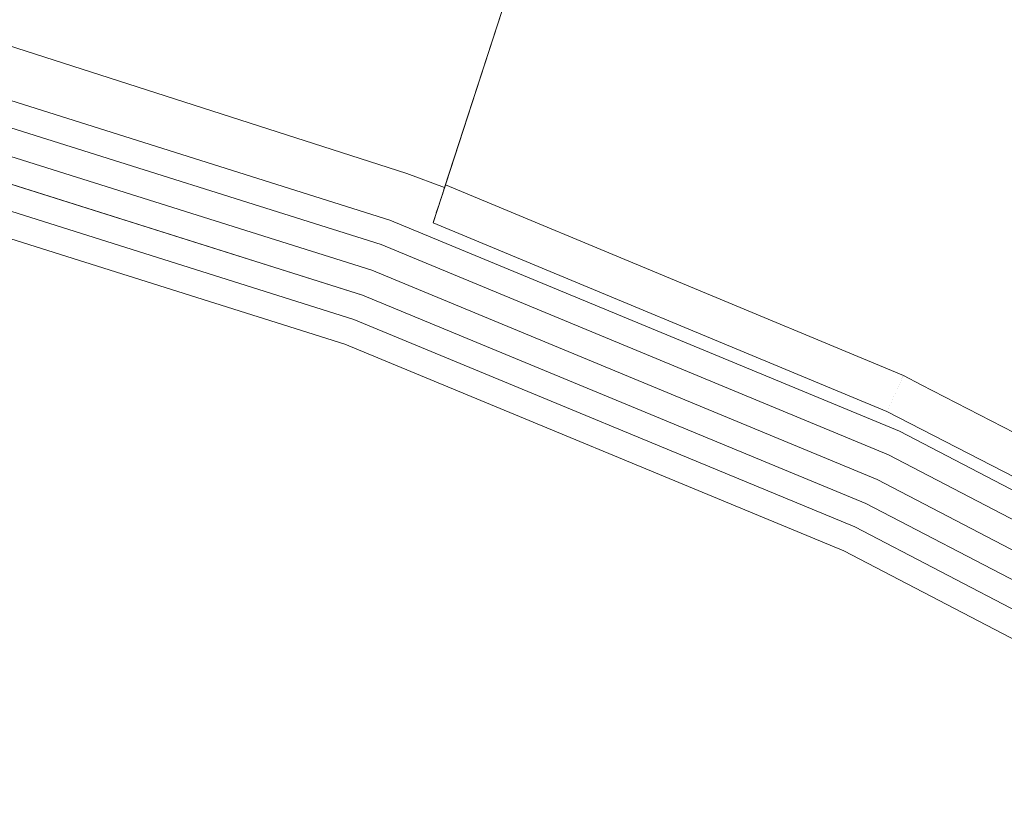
# Model space of a CAD drawing. Header units: millimetres. Extents: x -121 to 130, y -124 to 124.
# Tile 37 of 41: x 34 to 53, y 102 to 116. Entities that reach past the tile are written whole.
import ezdxf

# ---------------------------------------------------------------- set-up
doc = ezdxf.new("R2010")
doc.units = ezdxf.units.MM
doc.header["$LTSCALE"] = 25.4
doc.layers.add('Lighting-Moving Light', color=7, linetype='Continuous', lineweight=5, true_color=0x000000)

# ---------------------------------------------------------------- blocks, each defined once
blk = doc.blocks.new('Group-2-1')
at = {"layer": 'Lighting-Moving Light', "color": 7, "linetype": 'Continuous', "lineweight": 5, "transparency": 33554687}
for points, invisible_edges in [([(-38470.835, 5834.654, -577.8), (-38472.421, 5829.771, -577.8), (-38462.962, 5826.697, -577.8), (-38461.375, 5831.581, -577.8)], 10), ([(-38461.273, 5833.836, -583.3), (-38463.459, 5827.629, -583.3), (-38472.204, 5830.44, -583.3), (-38470.894, 5834.472, -583.3)], 9), ([(-38461.434, 5831.398, -583.3), (-38462.745, 5827.366, -583.3), (-38463.459, 5827.629, -583.3), (-38461.273, 5833.836, -583.3)], 12), ([(-38484.292, 5830.179, -577.8), (-38462.962, 5826.697, -577.8), (-38472.421, 5829.771, -577.8), (-38481.474, 5831.928, -577.8)], 11), ([(-38461.375, 5831.581, -577.8), (-38462.962, 5826.697, -577.8), (-38462.948, 5826.74, -577.801)], 8), ([(-38461.375, 5831.581, -577.8), (-38462.948, 5826.74, -577.801), (-38462.942, 5826.759, -577.803)], 9), ([(-38462.942, 5826.759, -577.803), (-38462.93, 5826.796, -577.807), (-38461.375, 5831.581, -577.8)], 10), ([(-38461.375, 5831.581, -577.8), (-38462.93, 5826.796, -577.807), (-38462.912, 5826.851, -577.818)], 9), ([(-38461.375, 5831.581, -577.8), (-38462.912, 5826.851, -577.818), (-38462.907, 5826.866, -577.821)], 9), ([(-38462.907, 5826.866, -577.821), (-38462.902, 5826.881, -577.826), (-38461.375, 5831.581, -577.8)], 10), ([(-38461.375, 5831.581, -577.8), (-38462.902, 5826.881, -577.826), (-38462.89, 5826.92, -577.837)], 9), ([(-38462.89, 5826.92, -577.837), (-38462.872, 5826.972, -577.858), (-38461.375, 5831.581, -577.8)], 10), ([(-38462.872, 5826.972, -577.858), (-38462.864, 5826.998, -577.87), (-38462.856, 5827.024, -577.883), (-38461.375, 5831.581, -577.8)], 12), ([(-38461.375, 5831.581, -577.8), (-38462.856, 5827.024, -577.883), (-38462.84, 5827.074, -577.913)], 9), ([(-38461.375, 5831.581, -577.8), (-38462.84, 5827.074, -577.913), (-38462.836, 5827.086, -577.921)], 9), ([(-38462.836, 5827.086, -577.921), (-38462.829, 5827.105, -577.935), (-38462.821, 5827.132, -577.955), (-38461.375, 5831.581, -577.8)], 12), ([(-38462.821, 5827.132, -577.955), (-38462.807, 5827.175, -577.992), (-38461.375, 5831.581, -577.8)], 10), ([(-38462.807, 5827.175, -577.992), (-38462.799, 5827.2, -578.018), (-38462.794, 5827.215, -578.034), (-38461.375, 5831.581, -577.8)], 12), ([(-38461.375, 5831.581, -577.8), (-38462.794, 5827.215, -578.034), (-38462.781, 5827.253, -578.079)], 9), ([(-38461.375, 5831.581, -577.8), (-38462.781, 5827.253, -578.079), (-38462.778, 5827.262, -578.091)], 9), ([(-38462.778, 5827.262, -578.091), (-38462.773, 5827.28, -578.118), (-38461.375, 5831.581, -577.8)], 10), ([(-38462.773, 5827.28, -578.118), (-38462.768, 5827.295, -578.139), (-38461.375, 5831.581, -577.8)], 10), ([(-38462.768, 5827.295, -578.139), (-38462.758, 5827.324, -578.19), (-38461.375, 5831.581, -577.8)], 10), ([(-38462.758, 5827.324, -578.19), (-38462.752, 5827.343, -578.23), (-38462.75, 5827.349, -578.243), (-38461.375, 5831.581, -577.8)], 12), ([(-38461.375, 5831.581, -577.8), (-38462.75, 5827.349, -578.243), (-38462.743, 5827.37, -578.299)], 9), ([(-38462.73, 5827.411, -578.545), (-38462.745, 5827.366, -583.3), (-38461.434, 5831.398, -583.3), (-38461.375, 5831.581, -577.8)], 8), ([(-38461.375, 5831.581, -577.8), (-38462.743, 5827.37, -578.299), (-38462.742, 5827.374, -578.312)], 9), ([(-38462.742, 5827.374, -578.312), (-38462.738, 5827.385, -578.352), (-38461.375, 5831.581, -577.8)], 10), ([(-38462.738, 5827.385, -578.352), (-38462.737, 5827.39, -578.368), (-38461.375, 5831.581, -577.8)], 10), ([(-38462.737, 5827.39, -578.368), (-38462.733, 5827.402, -578.426), (-38461.375, 5831.581, -577.8)], 10), ([(-38461.375, 5831.581, -577.8), (-38462.733, 5827.402, -578.426), (-38462.731, 5827.408, -578.48)], 9), ([(-38461.375, 5831.581, -577.8), (-38462.731, 5827.409, -578.485), (-38462.73, 5827.411, -578.545)], 9), ([(-38462.731, 5827.408, -578.48), (-38462.731, 5827.409, -578.485), (-38461.375, 5831.581, -577.8)], 10), ([(-38463.781, 5826.745, -677.312), (-38473.745, 5829.887, -677.312), (-38472.204, 5830.44, -583.3)], 10), ([(-38472.204, 5830.44, -583.3), (-38463.459, 5827.629, -583.3), (-38463.781, 5826.745, -677.312)], 10), ([(-38462.962, 5826.697, -577.8), (-38484.292, 5830.179, -577.8), (-38474.262, 5827.955, -577.8)], 9), ([(-38473.763, 5829.82, -677.555), (-38463.805, 5826.68, -677.555), (-38463.813, 5826.658, -677.591), (-38473.769, 5829.797, -677.591)], 15), ([(-38473.757, 5829.839, -677.518), (-38463.798, 5826.699, -677.518), (-38463.805, 5826.68, -677.555), (-38473.763, 5829.82, -677.555)], 15), ([(-38473.753, 5829.855, -677.478), (-38463.792, 5826.715, -677.478), (-38463.798, 5826.699, -677.518), (-38473.757, 5829.839, -677.518)], 15), ([(-38473.75, 5829.868, -677.438), (-38463.788, 5826.727, -677.438), (-38463.792, 5826.715, -677.478), (-38473.753, 5829.855, -677.478)], 15), ([(-38473.747, 5829.878, -677.397), (-38463.784, 5826.737, -677.397), (-38463.788, 5826.727, -677.438), (-38473.75, 5829.868, -677.438)], 15), ([(-38473.745, 5829.884, -677.355), (-38463.782, 5826.743, -677.355), (-38463.784, 5826.737, -677.397), (-38473.747, 5829.878, -677.397)], 15), ([(-38473.745, 5829.887, -677.312), (-38463.781, 5826.745, -677.312), (-38463.782, 5826.743, -677.355), (-38473.745, 5829.884, -677.355)], 14), ([(-38473.809, 5829.646, -677.733), (-38463.866, 5826.511, -677.733), (-38463.879, 5826.476, -677.752), (-38473.819, 5829.61, -677.752)], 15), ([(-38473.8, 5829.681, -677.71), (-38463.854, 5826.545, -677.71), (-38463.866, 5826.511, -677.733), (-38473.809, 5829.646, -677.733)], 15), ([(-38473.791, 5829.713, -677.684), (-38463.842, 5826.577, -677.684), (-38463.854, 5826.545, -677.71), (-38473.8, 5829.681, -677.71)], 15), ([(-38473.783, 5829.744, -677.655), (-38463.832, 5826.606, -677.655), (-38463.842, 5826.577, -677.684), (-38473.791, 5829.713, -677.684)], 15), ([(-38473.775, 5829.772, -677.624), (-38463.822, 5826.633, -677.624), (-38463.832, 5826.606, -677.655), (-38473.783, 5829.744, -677.655)], 15), ([(-38473.769, 5829.797, -677.591), (-38463.813, 5826.658, -677.591), (-38463.822, 5826.633, -677.624), (-38473.775, 5829.772, -677.624)], 15), ([(-38473.861, 5829.452, -677.798), (-38463.935, 5826.322, -677.798), (-38463.949, 5826.283, -677.8), (-38473.872, 5829.411, -677.8)], 11), ([(-38473.85, 5829.493, -677.792), (-38463.92, 5826.362, -677.792), (-38463.935, 5826.322, -677.798), (-38473.861, 5829.452, -677.798)], 15), ([(-38473.84, 5829.533, -677.782), (-38463.906, 5826.401, -677.782), (-38463.92, 5826.362, -677.792), (-38473.85, 5829.493, -677.792)], 15), ([(-38473.829, 5829.572, -677.769), (-38463.892, 5826.439, -677.769), (-38463.906, 5826.401, -677.782), (-38473.84, 5829.533, -677.782)], 15), ([(-38473.819, 5829.61, -677.752), (-38463.879, 5826.476, -677.752), (-38463.892, 5826.439, -677.769), (-38473.829, 5829.572, -677.769)], 15), ([(-38464.126, 5825.796, -677.8), (-38474.006, 5828.911, -677.8), (-38473.872, 5829.411, -677.8), (-38463.949, 5826.283, -677.8)], 10), ([(-38474.006, 5828.911, -677.8), (-38464.126, 5825.796, -677.8), (-38464.141, 5825.756, -677.798), (-38474.017, 5828.87, -677.798)], 14), ([(-38474.06, 5828.709, -677.754), (-38464.198, 5825.599, -677.754), (-38464.211, 5825.563, -677.734), (-38474.07, 5828.671, -677.734)], 15), ([(-38474.05, 5828.747, -677.77), (-38464.184, 5825.637, -677.77), (-38464.198, 5825.599, -677.754), (-38474.06, 5828.709, -677.754)], 15), ([(-38474.039, 5828.787, -677.783), (-38464.17, 5825.676, -677.783), (-38464.184, 5825.637, -677.77), (-38474.05, 5828.747, -677.77)], 15), ([(-38474.028, 5828.828, -677.793), (-38464.156, 5825.715, -677.793), (-38464.17, 5825.676, -677.783), (-38474.039, 5828.787, -677.783)], 15), ([(-38474.017, 5828.87, -677.798), (-38464.141, 5825.756, -677.798), (-38464.156, 5825.715, -677.793), (-38474.028, 5828.828, -677.793)], 15), ([(-38474.112, 5828.518, -677.589), (-38464.266, 5825.413, -677.589), (-38464.274, 5825.391, -677.553), (-38474.118, 5828.495, -677.553)], 15), ([(-38474.105, 5828.543, -677.624), (-38464.257, 5825.438, -677.624), (-38464.266, 5825.413, -677.589), (-38474.112, 5828.518, -677.589)], 15), ([(-38474.097, 5828.572, -677.655), (-38464.247, 5825.466, -677.655), (-38464.257, 5825.438, -677.624), (-38474.105, 5828.543, -677.624)], 15), ([(-38474.089, 5828.603, -677.684), (-38464.236, 5825.496, -677.684), (-38464.247, 5825.466, -677.655), (-38474.097, 5828.572, -677.655)], 15), ([(-38474.08, 5828.636, -677.711), (-38464.224, 5825.528, -677.711), (-38464.236, 5825.496, -677.684), (-38474.089, 5828.603, -677.684)], 15), ([(-38474.07, 5828.671, -677.734), (-38464.211, 5825.563, -677.734), (-38464.224, 5825.528, -677.711), (-38474.08, 5828.636, -677.711)], 15), ([(-38464.636, 5824.396, -578.305), (-38474.392, 5827.472, -578.305), (-38474.135, 5828.429, -677.305), (-38464.297, 5825.327, -677.305)], 10), ([(-38474.133, 5828.437, -677.391), (-38464.294, 5825.334, -677.391), (-38464.296, 5825.329, -677.348), (-38474.135, 5828.431, -677.348)], 15), ([(-38474.135, 5828.431, -677.348), (-38464.296, 5825.329, -677.348), (-38464.297, 5825.327, -677.305), (-38474.135, 5828.429, -677.305)], 11), ([(-38474.131, 5828.446, -677.433), (-38464.291, 5825.344, -677.433), (-38464.294, 5825.334, -677.391), (-38474.133, 5828.437, -677.391)], 15), ([(-38474.127, 5828.459, -677.475), (-38464.287, 5825.356, -677.475), (-38464.291, 5825.344, -677.433), (-38474.131, 5828.446, -677.433)], 15), ([(-38474.123, 5828.475, -677.515), (-38464.281, 5825.372, -677.515), (-38464.287, 5825.356, -677.475), (-38474.127, 5828.459, -677.475)], 15), ([(-38474.118, 5828.495, -677.553), (-38464.274, 5825.391, -677.553), (-38464.281, 5825.372, -677.515), (-38474.123, 5828.475, -677.515)], 15), ([(-38474.273, 5827.915, -577.802), (-38464.479, 5824.827, -577.802), (-38464.465, 5824.866, -577.8), (-38474.262, 5827.955, -577.8)], 11), ([(-38462.962, 5826.697, -577.8), (-38474.262, 5827.955, -577.8), (-38464.465, 5824.866, -577.8)], 9), ([(-38474.324, 5827.724, -577.861), (-38464.547, 5824.641, -577.861), (-38464.534, 5824.676, -577.843), (-38474.315, 5827.76, -577.843)], 15), ([(-38474.315, 5827.76, -577.843), (-38464.534, 5824.676, -577.843), (-38464.521, 5824.713, -577.827), (-38474.305, 5827.797, -577.827)], 15), ([(-38474.305, 5827.797, -577.827), (-38464.521, 5824.713, -577.827), (-38464.507, 5824.75, -577.815), (-38474.294, 5827.836, -577.815)], 15), ([(-38474.294, 5827.836, -577.815), (-38464.507, 5824.75, -577.815), (-38464.493, 5824.788, -577.807), (-38474.284, 5827.875, -577.807)], 15), ([(-38474.284, 5827.875, -577.807), (-38464.493, 5824.788, -577.807), (-38464.479, 5824.827, -577.802), (-38474.273, 5827.915, -577.802)], 15), ([(-38474.371, 5827.549, -578.029), (-38464.609, 5824.471, -578.029), (-38464.6, 5824.494, -577.995), (-38474.365, 5827.572, -577.995)], 15), ([(-38474.365, 5827.572, -577.995), (-38464.6, 5824.494, -577.995), (-38464.591, 5824.519, -577.963), (-38474.358, 5827.598, -577.963)], 15), ([(-38474.358, 5827.598, -577.963), (-38464.591, 5824.519, -577.963), (-38464.581, 5824.546, -577.934), (-38474.35, 5827.626, -577.934)], 15), ([(-38474.35, 5827.626, -577.934), (-38464.581, 5824.546, -577.934), (-38464.57, 5824.576, -577.907), (-38474.342, 5827.657, -577.907)], 15), ([(-38474.342, 5827.657, -577.907), (-38464.57, 5824.576, -577.907), (-38464.559, 5824.608, -577.882), (-38474.333, 5827.69, -577.882)], 15), ([(-38474.333, 5827.69, -577.882), (-38464.559, 5824.608, -577.882), (-38464.547, 5824.641, -577.861), (-38474.324, 5827.724, -577.861)], 15), ([(-38463.781, 5826.745, -677.312), (-38463.459, 5827.629, -583.3), (-38462.745, 5827.366, -583.3)], 9), ([(-38474.392, 5827.472, -578.305), (-38464.636, 5824.396, -578.305), (-38464.635, 5824.398, -578.263), (-38474.391, 5827.474, -578.263)], 14), ([(-38474.391, 5827.474, -578.263), (-38464.635, 5824.398, -578.263), (-38464.634, 5824.402, -578.222), (-38474.39, 5827.478, -578.222)], 15), ([(-38474.39, 5827.478, -578.222), (-38464.634, 5824.402, -578.222), (-38464.631, 5824.41, -578.181), (-38474.388, 5827.486, -578.181)], 15), ([(-38474.388, 5827.486, -578.181), (-38464.631, 5824.41, -578.181), (-38464.627, 5824.421, -578.141), (-38474.385, 5827.497, -578.141)], 15), ([(-38474.385, 5827.497, -578.141), (-38464.627, 5824.421, -578.141), (-38464.622, 5824.434, -578.103), (-38474.381, 5827.512, -578.103)], 15), ([(-38474.381, 5827.512, -578.103), (-38464.622, 5824.434, -578.103), (-38464.616, 5824.451, -578.065), (-38474.376, 5827.529, -578.065)], 15), ([(-38474.376, 5827.529, -578.065), (-38464.616, 5824.451, -578.065), (-38464.609, 5824.471, -578.029), (-38474.371, 5827.549, -578.029)], 15), ([(-38462.745, 5827.366, -583.3), (-38462.73, 5827.411, -578.545), (-38454.055, 5823.802, -578.545)], 8), ([(-38454.066, 5823.778, -578.352), (-38462.738, 5827.385, -578.352), (-38462.742, 5827.374, -578.312)], 9), ([(-38454.06, 5823.791, -578.415), (-38462.737, 5827.39, -578.368), (-38462.738, 5827.385, -578.352)], 9), ([(-38462.738, 5827.385, -578.352), (-38454.066, 5823.778, -578.352), (-38454.06, 5823.791, -578.415)], 11), ([(-38454.06, 5823.791, -578.415), (-38462.733, 5827.402, -578.426), (-38462.737, 5827.39, -578.368)], 9), ([(-38454.056, 5823.799, -578.48), (-38462.731, 5827.408, -578.48), (-38462.733, 5827.402, -578.426)], 9), ([(-38462.733, 5827.402, -578.426), (-38454.06, 5823.791, -578.415), (-38454.056, 5823.799, -578.48)], 11), ([(-38454.055, 5823.802, -578.545), (-38462.73, 5827.411, -578.545), (-38462.731, 5827.409, -578.485)], 8), ([(-38454.055, 5823.802, -578.545), (-38462.731, 5827.409, -578.485), (-38462.731, 5827.408, -578.48)], 9), ([(-38462.731, 5827.408, -578.48), (-38454.056, 5823.799, -578.48), (-38454.055, 5823.802, -578.545)], 11), ([(-38462.745, 5827.366, -583.3), (-38454.129, 5822.747, -677.312), (-38463.781, 5826.745, -677.312)], 9), ([(-38454.148, 5823.601, -578.018), (-38462.799, 5827.2, -578.018), (-38462.807, 5827.175, -577.992)], 9), ([(-38454.13, 5823.641, -578.066), (-38462.794, 5827.215, -578.034), (-38462.799, 5827.2, -578.018)], 9), ([(-38462.799, 5827.2, -578.018), (-38454.148, 5823.601, -578.018), (-38454.13, 5823.641, -578.066)], 11), ([(-38454.13, 5823.641, -578.066), (-38462.781, 5827.253, -578.079), (-38462.794, 5827.215, -578.034)], 9), ([(-38454.113, 5823.677, -578.117), (-38462.778, 5827.262, -578.091), (-38462.781, 5827.253, -578.079)], 9), ([(-38462.781, 5827.253, -578.079), (-38454.13, 5823.641, -578.066), (-38454.113, 5823.677, -578.117)], 11), ([(-38454.113, 5823.677, -578.117), (-38462.773, 5827.28, -578.118), (-38462.778, 5827.262, -578.091)], 9), ([(-38454.098, 5823.709, -578.172), (-38462.768, 5827.295, -578.139), (-38462.773, 5827.28, -578.118)], 9), ([(-38462.773, 5827.28, -578.118), (-38454.113, 5823.677, -578.117), (-38454.098, 5823.709, -578.172)], 11), ([(-38454.098, 5823.709, -578.172), (-38462.758, 5827.324, -578.19), (-38462.768, 5827.295, -578.139)], 9), ([(-38454.085, 5823.737, -578.23), (-38462.752, 5827.343, -578.23), (-38462.758, 5827.324, -578.19)], 9), ([(-38462.758, 5827.324, -578.19), (-38454.098, 5823.709, -578.172), (-38454.085, 5823.737, -578.23)], 11), ([(-38454.075, 5823.76, -578.29), (-38462.75, 5827.349, -578.243), (-38462.752, 5827.343, -578.23)], 9), ([(-38462.752, 5827.343, -578.23), (-38454.085, 5823.737, -578.23), (-38454.075, 5823.76, -578.29)], 11), ([(-38454.075, 5823.76, -578.29), (-38462.743, 5827.37, -578.299), (-38462.75, 5827.349, -578.243)], 9), ([(-38454.055, 5823.802, -578.545), (-38454.129, 5822.747, -677.312), (-38462.745, 5827.366, -583.3)], 11), ([(-38454.066, 5823.778, -578.352), (-38462.742, 5827.374, -578.312), (-38462.743, 5827.37, -578.299)], 9), ([(-38462.743, 5827.37, -578.299), (-38454.075, 5823.76, -578.29), (-38454.066, 5823.778, -578.352)], 11), ([(-38454.213, 5823.46, -577.9), (-38462.856, 5827.024, -577.883), (-38462.864, 5826.998, -577.87)], 9), ([(-38454.213, 5823.46, -577.9), (-38462.84, 5827.074, -577.913), (-38462.856, 5827.024, -577.883)], 9), ([(-38462.836, 5827.086, -577.921), (-38462.84, 5827.074, -577.913), (-38454.213, 5823.46, -577.9), (-38454.19, 5823.51, -577.935)], 14), ([(-38454.19, 5823.51, -577.935), (-38462.829, 5827.105, -577.935), (-38462.836, 5827.086, -577.921)], 9), ([(-38454.168, 5823.557, -577.974), (-38462.821, 5827.132, -577.955), (-38462.829, 5827.105, -577.935)], 9), ([(-38462.829, 5827.105, -577.935), (-38454.19, 5823.51, -577.935), (-38454.168, 5823.557, -577.974)], 11), ([(-38454.168, 5823.557, -577.974), (-38462.807, 5827.175, -577.992), (-38462.821, 5827.132, -577.955)], 9), ([(-38462.807, 5827.175, -577.992), (-38454.168, 5823.557, -577.974), (-38454.148, 5823.601, -578.018)], 11), ([(-38454.289, 5823.297, -577.825), (-38462.912, 5826.851, -577.818), (-38462.93, 5826.796, -577.807)], 9), ([(-38454.289, 5823.297, -577.825), (-38462.907, 5826.866, -577.821), (-38462.912, 5826.851, -577.818)], 9), ([(-38454.289, 5823.297, -577.825), (-38462.902, 5826.881, -577.826), (-38462.907, 5826.866, -577.821)], 9), ([(-38454.263, 5823.353, -577.845), (-38462.89, 5826.92, -577.837), (-38462.902, 5826.881, -577.826)], 9), ([(-38462.902, 5826.881, -577.826), (-38454.289, 5823.297, -577.825), (-38454.263, 5823.353, -577.845)], 11), ([(-38454.237, 5823.408, -577.87), (-38462.872, 5826.972, -577.858), (-38462.89, 5826.92, -577.837)], 9), ([(-38462.89, 5826.92, -577.837), (-38454.263, 5823.353, -577.845), (-38454.237, 5823.408, -577.87)], 11), ([(-38454.237, 5823.408, -577.87), (-38462.864, 5826.998, -577.87), (-38462.872, 5826.972, -577.858)], 9), ([(-38462.864, 5826.998, -577.87), (-38454.237, 5823.408, -577.87), (-38454.213, 5823.46, -577.9)], 11), ([(-38464.465, 5824.866, -577.8), (-38454.974, 5820.935, -577.8), (-38454.37, 5823.121, -577.8), (-38462.962, 5826.697, -577.8)], 10), ([(-38463.813, 5826.658, -677.591), (-38454.168, 5822.663, -677.591), (-38454.179, 5822.639, -677.624), (-38463.822, 5826.633, -677.624)], 15), ([(-38463.805, 5826.68, -677.555), (-38454.158, 5822.684, -677.555), (-38454.168, 5822.663, -677.591), (-38463.813, 5826.658, -677.591)], 15), ([(-38463.798, 5826.699, -677.518), (-38454.15, 5822.702, -677.518), (-38454.158, 5822.684, -677.555), (-38463.805, 5826.68, -677.555)], 15), ([(-38463.792, 5826.715, -677.478), (-38454.143, 5822.718, -677.478), (-38454.15, 5822.702, -677.518), (-38463.798, 5826.699, -677.518)], 15), ([(-38463.788, 5826.727, -677.438), (-38454.137, 5822.73, -677.438), (-38454.143, 5822.718, -677.478), (-38463.792, 5826.715, -677.478)], 15), ([(-38463.784, 5826.737, -677.397), (-38454.133, 5822.739, -677.397), (-38454.137, 5822.73, -677.438), (-38463.788, 5826.727, -677.438)], 15), ([(-38463.782, 5826.743, -677.355), (-38454.13, 5822.745, -677.355), (-38454.133, 5822.739, -677.397), (-38463.784, 5826.737, -677.397)], 15), ([(-38463.781, 5826.745, -677.312), (-38454.129, 5822.747, -677.312), (-38454.13, 5822.745, -677.355), (-38463.782, 5826.743, -677.355)], 14), ([(-38454.343, 5823.18, -577.803), (-38462.948, 5826.74, -577.801), (-38462.962, 5826.697, -577.8)], 9), ([(-38462.962, 5826.697, -577.8), (-38454.37, 5823.121, -577.8), (-38454.343, 5823.18, -577.803)], 10), ([(-38454.343, 5823.18, -577.803), (-38462.942, 5826.759, -577.803), (-38462.948, 5826.74, -577.801)], 9), ([(-38454.316, 5823.239, -577.811), (-38462.93, 5826.796, -577.807), (-38462.942, 5826.759, -577.803)], 9), ([(-38462.942, 5826.759, -577.803), (-38454.343, 5823.18, -577.803), (-38454.316, 5823.239, -577.811)], 11), ([(-38462.93, 5826.796, -577.807), (-38454.316, 5823.239, -577.811), (-38454.289, 5823.297, -577.825)], 11), ([(-38463.879, 5826.476, -677.752), (-38454.25, 5822.487, -677.752), (-38454.267, 5822.452, -677.769), (-38463.892, 5826.439, -677.769)], 15), ([(-38463.866, 5826.511, -677.733), (-38454.234, 5822.522, -677.733), (-38454.25, 5822.487, -677.752), (-38463.879, 5826.476, -677.752)], 15), ([(-38463.854, 5826.545, -677.71), (-38454.219, 5822.554, -677.71), (-38454.234, 5822.522, -677.733), (-38463.866, 5826.511, -677.733)], 15), ([(-38463.842, 5826.577, -677.684), (-38454.205, 5822.585, -677.684), (-38454.219, 5822.554, -677.71), (-38463.854, 5826.545, -677.71)], 15), ([(-38463.832, 5826.606, -677.655), (-38454.191, 5822.613, -677.655), (-38454.205, 5822.585, -677.684), (-38463.842, 5826.577, -677.684)], 15), ([(-38463.822, 5826.633, -677.624), (-38454.179, 5822.639, -677.624), (-38454.191, 5822.613, -677.655), (-38463.832, 5826.606, -677.655)], 15), ([(-38463.949, 5826.283, -677.8), (-38454.337, 5822.301, -677.8), (-38454.556, 5821.832, -677.8), (-38464.126, 5825.796, -677.8)], 10), ([(-38463.935, 5826.322, -677.798), (-38454.319, 5822.339, -677.798), (-38454.337, 5822.301, -677.8), (-38463.949, 5826.283, -677.8)], 11), ([(-38463.92, 5826.362, -677.792), (-38454.301, 5822.378, -677.792), (-38454.319, 5822.339, -677.798), (-38463.935, 5826.322, -677.798)], 15), ([(-38463.906, 5826.401, -677.782), (-38454.284, 5822.415, -677.782), (-38454.301, 5822.378, -677.792), (-38463.92, 5826.362, -677.792)], 15), ([(-38463.892, 5826.439, -677.769), (-38454.267, 5822.452, -677.769), (-38454.284, 5822.415, -677.782), (-38463.906, 5826.401, -677.782)], 15), ([(-38464.156, 5825.715, -677.793), (-38454.592, 5821.754, -677.793), (-38454.61, 5821.716, -677.783), (-38464.17, 5825.676, -677.783)], 15), ([(-38464.141, 5825.756, -677.798), (-38454.574, 5821.793, -677.798), (-38454.592, 5821.754, -677.793), (-38464.156, 5825.715, -677.793)], 15), ([(-38464.126, 5825.796, -677.8), (-38454.556, 5821.832, -677.8), (-38454.574, 5821.793, -677.798), (-38464.141, 5825.756, -677.798)], 14), ([(-38464.224, 5825.528, -677.711), (-38454.676, 5821.574, -677.711), (-38454.691, 5821.542, -677.684), (-38464.236, 5825.496, -677.684)], 15), ([(-38464.211, 5825.563, -677.734), (-38454.661, 5821.607, -677.734), (-38454.676, 5821.574, -677.711), (-38464.224, 5825.528, -677.711)], 15), ([(-38464.198, 5825.599, -677.754), (-38454.644, 5821.642, -677.754), (-38454.661, 5821.607, -677.734), (-38464.211, 5825.563, -677.734)], 15), ([(-38464.184, 5825.637, -677.77), (-38454.627, 5821.678, -677.77), (-38454.644, 5821.642, -677.754), (-38464.198, 5825.599, -677.754)], 15), ([(-38464.17, 5825.676, -677.783), (-38454.61, 5821.716, -677.783), (-38454.627, 5821.678, -677.77), (-38464.184, 5825.637, -677.77)], 15), ([(-38464.294, 5825.334, -677.391), (-38454.763, 5821.387, -677.391), (-38454.766, 5821.381, -677.348), (-38464.296, 5825.329, -677.348)], 15), ([(-38464.291, 5825.344, -677.433), (-38454.759, 5821.395, -677.433), (-38454.763, 5821.387, -677.391), (-38464.294, 5825.334, -677.391)], 15), ([(-38464.287, 5825.356, -677.475), (-38454.754, 5821.408, -677.475), (-38454.759, 5821.395, -677.433), (-38464.291, 5825.344, -677.433)], 15), ([(-38464.281, 5825.372, -677.515), (-38454.747, 5821.423, -677.515), (-38454.754, 5821.408, -677.475), (-38464.287, 5825.356, -677.475)], 15), ([(-38464.274, 5825.391, -677.553), (-38454.738, 5821.441, -677.553), (-38454.747, 5821.423, -677.515), (-38464.281, 5825.372, -677.515)], 15), ([(-38464.266, 5825.413, -677.589), (-38454.728, 5821.463, -677.589), (-38454.738, 5821.441, -677.553), (-38464.274, 5825.391, -677.553)], 15), ([(-38464.257, 5825.438, -677.624), (-38454.717, 5821.487, -677.624), (-38454.728, 5821.463, -677.589), (-38464.266, 5825.413, -677.589)], 15), ([(-38464.247, 5825.466, -677.655), (-38454.704, 5821.513, -677.655), (-38454.717, 5821.487, -677.624), (-38464.257, 5825.438, -677.624)], 15), ([(-38464.236, 5825.496, -677.684), (-38454.691, 5821.542, -677.684), (-38454.704, 5821.513, -677.655), (-38464.247, 5825.466, -677.655)], 15), ([(-38455.185, 5820.482, -578.305), (-38464.636, 5824.396, -578.305), (-38464.297, 5825.327, -677.305), (-38454.767, 5821.379, -677.305)], 10), ([(-38464.296, 5825.329, -677.348), (-38454.766, 5821.381, -677.348), (-38454.767, 5821.379, -677.305), (-38464.297, 5825.327, -677.305)], 11), ([(-38464.507, 5824.75, -577.815), (-38455.026, 5820.823, -577.815), (-38455.009, 5820.86, -577.807), (-38464.493, 5824.788, -577.807)], 15), ([(-38464.493, 5824.788, -577.807), (-38455.009, 5820.86, -577.807), (-38454.992, 5820.897, -577.802), (-38464.479, 5824.827, -577.802)], 15), ([(-38464.479, 5824.827, -577.802), (-38454.992, 5820.897, -577.802), (-38454.974, 5820.935, -577.8), (-38464.465, 5824.866, -577.8)], 11), ([(-38464.57, 5824.576, -577.907), (-38455.105, 5820.655, -577.907), (-38455.09, 5820.686, -577.882), (-38464.559, 5824.608, -577.882)], 15), ([(-38464.559, 5824.608, -577.882), (-38455.09, 5820.686, -577.882), (-38455.075, 5820.718, -577.861), (-38464.547, 5824.641, -577.861)], 15), ([(-38464.547, 5824.641, -577.861), (-38455.075, 5820.718, -577.861), (-38455.059, 5820.752, -577.843), (-38464.534, 5824.676, -577.843)], 15), ([(-38464.534, 5824.676, -577.843), (-38455.059, 5820.752, -577.843), (-38455.043, 5820.787, -577.827), (-38464.521, 5824.713, -577.827)], 15), ([(-38464.521, 5824.713, -577.827), (-38455.043, 5820.787, -577.827), (-38455.026, 5820.823, -577.815), (-38464.507, 5824.75, -577.815)], 15), ([(-38464.636, 5824.396, -578.305), (-38455.185, 5820.482, -578.305), (-38455.185, 5820.483, -578.263), (-38464.635, 5824.398, -578.263)], 14), ([(-38464.635, 5824.398, -578.263), (-38455.185, 5820.483, -578.263), (-38455.183, 5820.487, -578.222), (-38464.634, 5824.402, -578.222)], 15), ([(-38464.634, 5824.402, -578.222), (-38455.183, 5820.487, -578.222), (-38455.179, 5820.495, -578.181), (-38464.631, 5824.41, -578.181)], 15), ([(-38464.631, 5824.41, -578.181), (-38455.179, 5820.495, -578.181), (-38455.174, 5820.505, -578.141), (-38464.627, 5824.421, -578.141)], 15), ([(-38464.627, 5824.421, -578.141), (-38455.174, 5820.505, -578.141), (-38455.168, 5820.519, -578.103), (-38464.622, 5824.434, -578.103)], 15), ([(-38464.622, 5824.434, -578.103), (-38455.168, 5820.519, -578.103), (-38455.161, 5820.535, -578.065), (-38464.616, 5824.451, -578.065)], 15), ([(-38464.616, 5824.451, -578.065), (-38455.161, 5820.535, -578.065), (-38455.152, 5820.554, -578.029), (-38464.609, 5824.471, -578.029)], 15), ([(-38464.609, 5824.471, -578.029), (-38455.152, 5820.554, -578.029), (-38455.142, 5820.576, -577.995), (-38464.6, 5824.494, -577.995)], 15), ([(-38464.6, 5824.494, -577.995), (-38455.142, 5820.576, -577.995), (-38455.13, 5820.6, -577.963), (-38464.591, 5824.519, -577.963)], 15), ([(-38464.591, 5824.519, -577.963), (-38455.13, 5820.6, -577.963), (-38455.118, 5820.626, -577.934), (-38464.581, 5824.546, -577.934)], 15), ([(-38464.581, 5824.546, -577.934), (-38455.118, 5820.626, -577.934), (-38455.105, 5820.655, -577.907), (-38464.57, 5824.576, -577.907)], 15), ([(-38454.13, 5823.641, -578.066), (-38445.035, 5818.957, -578.066), (-38445.015, 5818.991, -578.117), (-38454.113, 5823.677, -578.117)], 15), ([(-38454.055, 5823.802, -578.545), (-38453.719, 5823.629, -578.545), (-38454.129, 5822.747, -677.312)], 10), ([(-38454.113, 5823.677, -578.117), (-38445.015, 5818.991, -578.117), (-38444.997, 5819.022, -578.172), (-38454.098, 5823.709, -578.172)], 15), ([(-38454.098, 5823.709, -578.172), (-38444.997, 5819.022, -578.172), (-38444.982, 5819.048, -578.23), (-38454.085, 5823.737, -578.23)], 15), ([(-38454.085, 5823.737, -578.23), (-38444.982, 5819.048, -578.23), (-38444.97, 5819.07, -578.29), (-38454.075, 5823.76, -578.29)], 15), ([(-38454.075, 5823.76, -578.29), (-38444.97, 5819.07, -578.29), (-38444.96, 5819.087, -578.352), (-38454.066, 5823.778, -578.352)], 15), ([(-38454.066, 5823.778, -578.352), (-38444.96, 5819.087, -578.352), (-38444.953, 5819.1, -578.415), (-38454.06, 5823.791, -578.415)], 15), ([(-38454.06, 5823.791, -578.415), (-38444.953, 5819.1, -578.415), (-38444.948, 5819.108, -578.48), (-38454.056, 5823.799, -578.48)], 15), ([(-38453.719, 5823.629, -578.545), (-38454.055, 5823.802, -578.545), (-38454.056, 5823.799, -578.48)], 10), ([(-38454.056, 5823.799, -578.48), (-38444.948, 5819.108, -578.48), (-38444.947, 5819.111, -578.545), (-38453.719, 5823.629, -578.545)], 11), ([(-38454.213, 5823.46, -577.9), (-38445.133, 5818.783, -577.9), (-38445.106, 5818.831, -577.935), (-38454.19, 5823.51, -577.935)], 15), ([(-38454.19, 5823.51, -577.935), (-38445.106, 5818.831, -577.935), (-38445.08, 5818.876, -577.974), (-38454.168, 5823.557, -577.974)], 15), ([(-38454.168, 5823.557, -577.974), (-38445.08, 5818.876, -577.974), (-38445.056, 5818.918, -578.018), (-38454.148, 5823.601, -578.018)], 15), ([(-38454.148, 5823.601, -578.018), (-38445.056, 5818.918, -578.018), (-38445.035, 5818.957, -578.066), (-38454.13, 5823.641, -578.066)], 15), ([(-38454.129, 5822.747, -677.312), (-38453.719, 5823.629, -578.545), (-38444.947, 5819.111, -578.545)], 9), ([(-38454.316, 5823.239, -577.811), (-38445.254, 5818.572, -577.811), (-38445.222, 5818.627, -577.825), (-38454.289, 5823.297, -577.825)], 15), ([(-38454.289, 5823.297, -577.825), (-38445.222, 5818.627, -577.825), (-38445.192, 5818.681, -577.845), (-38454.263, 5823.353, -577.845)], 15), ([(-38454.263, 5823.353, -577.845), (-38445.192, 5818.681, -577.845), (-38445.162, 5818.733, -577.87), (-38454.237, 5823.408, -577.87)], 15), ([(-38454.237, 5823.408, -577.87), (-38445.162, 5818.733, -577.87), (-38445.133, 5818.783, -577.9), (-38454.213, 5823.46, -577.9)], 15), ([(-38445.318, 5818.459, -577.8), (-38454.37, 5823.121, -577.8), (-38454.974, 5820.935, -577.8), (-38445.862, 5816.191, -577.8)], 10), ([(-38454.37, 5823.121, -577.8), (-38445.318, 5818.459, -577.8), (-38445.286, 5818.516, -577.803), (-38454.343, 5823.18, -577.803)], 14), ([(-38454.343, 5823.18, -577.803), (-38445.286, 5818.516, -577.803), (-38445.254, 5818.572, -577.811), (-38454.316, 5823.239, -577.811)], 15), ([(-38454.137, 5822.73, -677.438), (-38444.872, 5817.907, -677.438), (-38444.878, 5817.895, -677.478), (-38454.143, 5822.718, -677.478)], 15), ([(-38454.133, 5822.739, -677.397), (-38444.867, 5817.915, -677.397), (-38444.872, 5817.907, -677.438), (-38454.137, 5822.73, -677.438)], 15), ([(-38454.13, 5822.745, -677.355), (-38444.863, 5817.921, -677.355), (-38444.867, 5817.915, -677.397), (-38454.133, 5822.739, -677.397)], 15), ([(-38454.129, 5822.747, -677.312), (-38444.862, 5817.923, -677.312), (-38444.863, 5817.921, -677.355), (-38454.13, 5822.745, -677.355)], 14), ([(-38444.947, 5819.111, -578.545), (-38444.862, 5817.923, -677.312), (-38454.129, 5822.747, -677.312)], 9), ([(-38454.219, 5822.554, -677.71), (-38444.969, 5817.739, -677.71), (-38444.987, 5817.708, -677.733), (-38454.234, 5822.522, -677.733)], 15), ([(-38454.205, 5822.585, -677.684), (-38444.952, 5817.768, -677.684), (-38444.969, 5817.739, -677.71), (-38454.219, 5822.554, -677.71)], 15), ([(-38454.191, 5822.613, -677.655), (-38444.936, 5817.795, -677.655), (-38444.952, 5817.768, -677.684), (-38454.205, 5822.585, -677.684)], 15), ([(-38454.179, 5822.639, -677.624), (-38444.922, 5817.82, -677.624), (-38444.936, 5817.795, -677.655), (-38454.191, 5822.613, -677.655)], 15), ([(-38454.168, 5822.663, -677.591), (-38444.909, 5817.843, -677.591), (-38444.922, 5817.82, -677.624), (-38454.179, 5822.639, -677.624)], 15), ([(-38454.158, 5822.684, -677.555), (-38444.897, 5817.863, -677.555), (-38444.909, 5817.843, -677.591), (-38454.168, 5822.663, -677.591)], 15), ([(-38454.15, 5822.702, -677.518), (-38444.887, 5817.88, -677.518), (-38444.897, 5817.863, -677.555), (-38454.158, 5822.684, -677.555)], 15), ([(-38454.143, 5822.718, -677.478), (-38444.878, 5817.895, -677.478), (-38444.887, 5817.88, -677.518), (-38454.15, 5822.702, -677.518)], 15), ([(-38454.301, 5822.378, -677.792), (-38445.066, 5817.57, -677.792), (-38445.087, 5817.534, -677.798), (-38454.319, 5822.339, -677.798)], 15), ([(-38454.284, 5822.415, -677.782), (-38445.045, 5817.606, -677.782), (-38445.066, 5817.57, -677.792), (-38454.301, 5822.378, -677.792)], 15), ([(-38454.267, 5822.452, -677.769), (-38445.025, 5817.641, -677.769), (-38445.045, 5817.606, -677.782), (-38454.284, 5822.415, -677.782)], 15), ([(-38454.25, 5822.487, -677.752), (-38445.005, 5817.675, -677.752), (-38445.025, 5817.641, -677.769), (-38454.267, 5822.452, -677.769)], 15), ([(-38454.234, 5822.522, -677.733), (-38444.987, 5817.708, -677.733), (-38445.005, 5817.675, -677.752), (-38454.25, 5822.487, -677.752)], 15), ([(-38454.337, 5822.301, -677.8), (-38445.108, 5817.497, -677.8), (-38445.367, 5817.049, -677.8), (-38454.556, 5821.832, -677.8)], 10), ([(-38454.319, 5822.339, -677.798), (-38445.087, 5817.534, -677.798), (-38445.108, 5817.497, -677.8), (-38454.337, 5822.301, -677.8)], 11), ([(-38454.574, 5821.793, -677.798), (-38445.389, 5817.011, -677.798), (-38445.41, 5816.974, -677.793), (-38454.592, 5821.754, -677.793)], 15), ([(-38454.556, 5821.832, -677.8), (-38445.367, 5817.049, -677.8), (-38445.389, 5817.011, -677.798), (-38454.574, 5821.793, -677.798)], 14), ([(-38454.661, 5821.607, -677.734), (-38445.491, 5816.834, -677.734), (-38445.51, 5816.802, -677.711), (-38454.676, 5821.574, -677.711)], 15), ([(-38454.644, 5821.642, -677.754), (-38445.472, 5816.867, -677.754), (-38445.491, 5816.834, -677.734), (-38454.661, 5821.607, -677.734)], 15), ([(-38454.627, 5821.678, -677.77), (-38445.452, 5816.902, -677.77), (-38445.472, 5816.867, -677.754), (-38454.644, 5821.642, -677.754)], 15), ([(-38454.61, 5821.716, -677.783), (-38445.431, 5816.937, -677.783), (-38445.452, 5816.902, -677.77), (-38454.627, 5821.678, -677.77)], 15), ([(-38454.592, 5821.754, -677.793), (-38445.41, 5816.974, -677.793), (-38445.431, 5816.937, -677.783), (-38454.61, 5821.716, -677.783)], 15), ([(-38454.747, 5821.423, -677.515), (-38445.593, 5816.658, -677.515), (-38445.601, 5816.643, -677.475), (-38454.754, 5821.408, -677.475)], 15), ([(-38454.738, 5821.441, -677.553), (-38445.583, 5816.675, -677.553), (-38445.593, 5816.658, -677.515), (-38454.747, 5821.423, -677.515)], 15), ([(-38454.728, 5821.463, -677.589), (-38445.571, 5816.696, -677.589), (-38445.583, 5816.675, -677.553), (-38454.738, 5821.441, -677.553)], 15), ([(-38454.717, 5821.487, -677.624), (-38445.558, 5816.719, -677.624), (-38445.571, 5816.696, -677.589), (-38454.728, 5821.463, -677.589)], 15), ([(-38454.704, 5821.513, -677.655), (-38445.543, 5816.744, -677.655), (-38445.558, 5816.719, -677.624), (-38454.717, 5821.487, -677.624)], 15), ([(-38454.691, 5821.542, -677.684), (-38445.527, 5816.772, -677.684), (-38445.543, 5816.744, -677.655), (-38454.704, 5821.513, -677.655)], 15), ([(-38454.676, 5821.574, -677.711), (-38445.51, 5816.802, -677.711), (-38445.527, 5816.772, -677.684), (-38454.691, 5821.542, -677.684)], 15), ([(-38446.112, 5815.758, -578.305), (-38455.185, 5820.482, -578.305), (-38454.767, 5821.379, -677.305), (-38445.617, 5816.616, -677.305)], 10), ([(-38454.766, 5821.381, -677.348), (-38445.616, 5816.618, -677.348), (-38445.617, 5816.616, -677.305), (-38454.767, 5821.379, -677.305)], 11), ([(-38454.763, 5821.387, -677.391), (-38445.613, 5816.623, -677.391), (-38445.616, 5816.618, -677.348), (-38454.766, 5821.381, -677.348)], 15), ([(-38454.759, 5821.395, -677.433), (-38445.608, 5816.632, -677.433), (-38445.613, 5816.623, -677.391), (-38454.763, 5821.387, -677.391)], 15), ([(-38454.754, 5821.408, -677.475), (-38445.601, 5816.643, -677.475), (-38445.608, 5816.632, -677.433), (-38454.759, 5821.395, -677.433)], 15), ([(-38455.026, 5820.823, -577.815), (-38445.924, 5816.084, -577.815), (-38445.903, 5816.12, -577.807), (-38455.009, 5820.86, -577.807)], 15), ([(-38455.009, 5820.86, -577.807), (-38445.903, 5816.12, -577.807), (-38445.883, 5816.155, -577.802), (-38454.992, 5820.897, -577.802)], 15), ([(-38454.992, 5820.897, -577.802), (-38445.883, 5816.155, -577.802), (-38445.862, 5816.191, -577.8), (-38454.974, 5820.935, -577.8)], 11), ([(-38455.105, 5820.655, -577.907), (-38446.016, 5815.924, -577.907), (-38445.999, 5815.953, -577.882), (-38455.09, 5820.686, -577.882)], 15), ([(-38455.09, 5820.686, -577.882), (-38445.999, 5815.953, -577.882), (-38445.982, 5815.984, -577.861), (-38455.075, 5820.718, -577.861)], 15), ([(-38455.075, 5820.718, -577.861), (-38445.982, 5815.984, -577.861), (-38445.963, 5816.016, -577.843), (-38455.059, 5820.752, -577.843)], 15), ([(-38455.059, 5820.752, -577.843), (-38445.963, 5816.016, -577.843), (-38445.944, 5816.05, -577.827), (-38455.043, 5820.787, -577.827)], 15), ([(-38455.043, 5820.787, -577.827), (-38445.944, 5816.05, -577.827), (-38445.924, 5816.084, -577.815), (-38455.026, 5820.823, -577.815)], 15), ([(-38455.185, 5820.483, -578.263), (-38446.111, 5815.76, -578.263), (-38446.109, 5815.764, -578.222), (-38455.183, 5820.487, -578.222)], 15), ([(-38455.185, 5820.482, -578.305), (-38446.112, 5815.758, -578.305), (-38446.111, 5815.76, -578.263), (-38455.185, 5820.483, -578.263)], 14), ([(-38455.183, 5820.487, -578.222), (-38446.109, 5815.764, -578.222), (-38446.105, 5815.771, -578.181), (-38455.179, 5820.495, -578.181)], 15), ([(-38455.179, 5820.495, -578.181), (-38446.105, 5815.771, -578.181), (-38446.099, 5815.781, -578.141), (-38455.174, 5820.505, -578.141)], 15), ([(-38455.174, 5820.505, -578.141), (-38446.099, 5815.781, -578.141), (-38446.092, 5815.794, -578.103), (-38455.168, 5820.519, -578.103)], 15), ([(-38455.168, 5820.519, -578.103), (-38446.092, 5815.794, -578.103), (-38446.083, 5815.809, -578.065), (-38455.161, 5820.535, -578.065)], 15), ([(-38455.161, 5820.535, -578.065), (-38446.083, 5815.809, -578.065), (-38446.072, 5815.827, -578.029), (-38455.152, 5820.554, -578.029)], 15), ([(-38455.152, 5820.554, -578.029), (-38446.072, 5815.827, -578.029), (-38446.06, 5815.848, -577.995), (-38455.142, 5820.576, -577.995)], 15), ([(-38455.142, 5820.576, -577.995), (-38446.06, 5815.848, -577.995), (-38446.047, 5815.871, -577.963), (-38455.13, 5820.6, -577.963)], 15), ([(-38455.13, 5820.6, -577.963), (-38446.047, 5815.871, -577.963), (-38446.032, 5815.897, -577.934), (-38455.118, 5820.626, -577.934)], 15), ([(-38455.118, 5820.626, -577.934), (-38446.032, 5815.897, -577.934), (-38446.016, 5815.924, -577.907), (-38455.105, 5820.655, -577.907)], 15)]:
    blk.add_3dface(points, dxfattribs=dict(at, invisible_edges=invisible_edges))
at = {"layer": 'Lighting-Moving Light', "color": 0, "flags": 1}
for tag in ['Yoke', 'Body', 'Base', 'Lens']:
    blk.add_attdef(tag, (-23394.144, 17430.034), '', height=0.18, dxfattribs=at)

msp = doc.modelspace()

# ---------------------------------------------------------------- block references
at = {"layer": 'Lighting-Moving Light', "color": 7, "transparency": 33554687}
msp.add_blockref('Group-2-1', (38504.739, -5714.213), dxfattribs=at)

doc.saveas('drawing.dxf')
